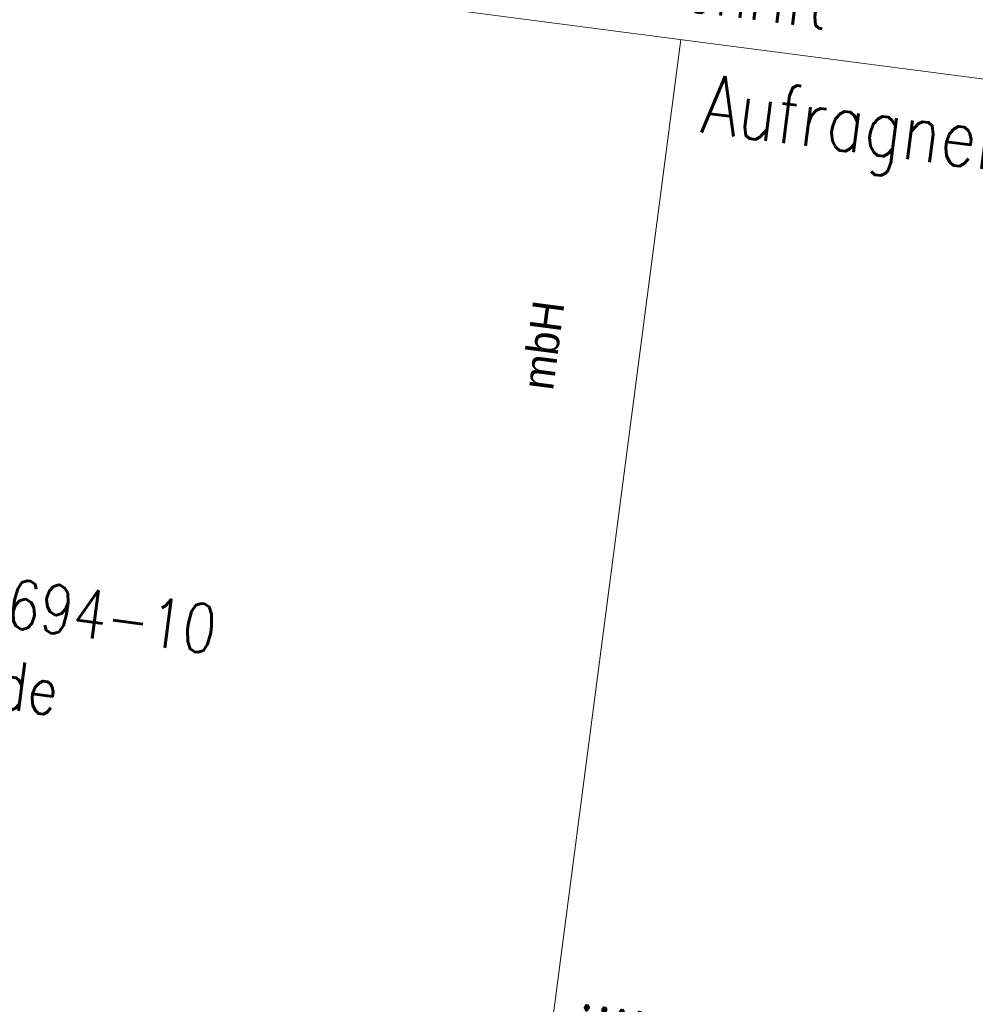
# Model space of a CAD drawing. Header units: metres. Extents: x -11 to 3521450, y 0 to 5943726.
# Tile 43 of 96: x 3520825.63 to 3520827.2, y 5943342.7 to 5943344.31. Entities that reach past the tile are written whole.
import ezdxf

# ---------------------------------------------------------------- set-up
doc = ezdxf.new("R2010")
doc.units = ezdxf.units.M
for name, color, linetype in [('IBJ_Sonstiges', 10, 'Continuous'), ('Stempel', 7, 'Continuous'), ('T__TEXT', 2, 'Continuous')]:
    doc.layers.add(name, color=color, linetype=linetype)
doc.styles.add('SIMPLEX8', font='simplexd.shx', dxfattribs={"width": 0.8})
doc.styles.add('Stil1', font='txt')

# ---------------------------------------------------------------- blocks, each defined once
blk = doc.blocks.new('IBJ Logo mbh')
at = {"layer": 'IBJ_Sonstiges', "color": 154, "lineweight": 35, "true_color": 0x25539a, "insert": (3.6949, -0.0039), "char_height": 0.103332, "attachment_point": 1, "rotation": 90, "style": 'Stil1'}
blk.add_mtext_dynamic_manual_height_columns('{\\fHK Grotesk|b0|i0|c0|p2;mbH}', width=0.84508, gutter_width=0.875, heights=[0], dxfattribs=at)
blk = doc.blocks.new('Planstempel')
at = {"layer": 'Stempel', "color": 7, "lineweight": 18}
for p, q in [((-9.25, 6.85), (-0.25, 6.85)), ((-2.5, 6.85), (-2.5, 5.1))]:
    blk.add_line(p, q, dxfattribs=at)
at = {"layer": 'IBJ_Sonstiges', "xscale": 0.499994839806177, "yscale": 0.499994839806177, "zscale": 0.499994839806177}
blk.add_blockref('IBJ Logo mbh', (-4.5324, 6.2524), dxfattribs=at)
at = {"layer": 'Stempel', "color": 7, "lineweight": 18, "style": 'SIMPLEX8', "width": 0.7}
for s, p in [('Ort, Datum, Name in Druckbuchstaben, Unterschrift', (-4.6549, 6.8978)), ('........................................', (-2.4616, 5.2501))]:
    blk.add_text(s, height=0.096626, dxfattribs=at).set_placement(p)
at = {"layer": 'Stempel', "color": 7, "lineweight": 18, "insert": (-2.45, 6.8), "char_height": 0.096626, "attachment_point": 1, "style": 'SIMPLEX8', "bg_fill": 2}
blk.add_mtext('Aufragnehmer (AN):', dxfattribs=at)
at = {"layer": 'T__TEXT', "color": 1, "lineweight": 25, "attachment_point": 1, "rotation": 360, "style": 'SIMPLEX8'}
for s, insert, char_height, width in [('\\pxt16;Blumenstraße 72\\P04155 Leipzig^I\\PTelefon: 0345/6141 694-10\\P\\ptz;E-Mail: info@ibj-ing.de', (-4.3925, 6.0969), 0.08, 4), ('\\pxt16;Leipzig,', (-4.6668, 5.3786), 0.1, 3.536111)]:
    blk.add_mtext(s, dxfattribs=dict(at, insert=insert, char_height=char_height, width=width))

msp = doc.modelspace()

# ---------------------------------------------------------------- block references
at = {"linetype": 'Continuous', "lineweight": 18, "extrusion": (4.31589e-07, -5.63916e-08, 1), "rotation": 352.5558816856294}
msp.add_blockref('Planstempel', (3520828.3041, 5943337.1631, 1.1843), dxfattribs=at)

doc.saveas('drawing.dxf')
